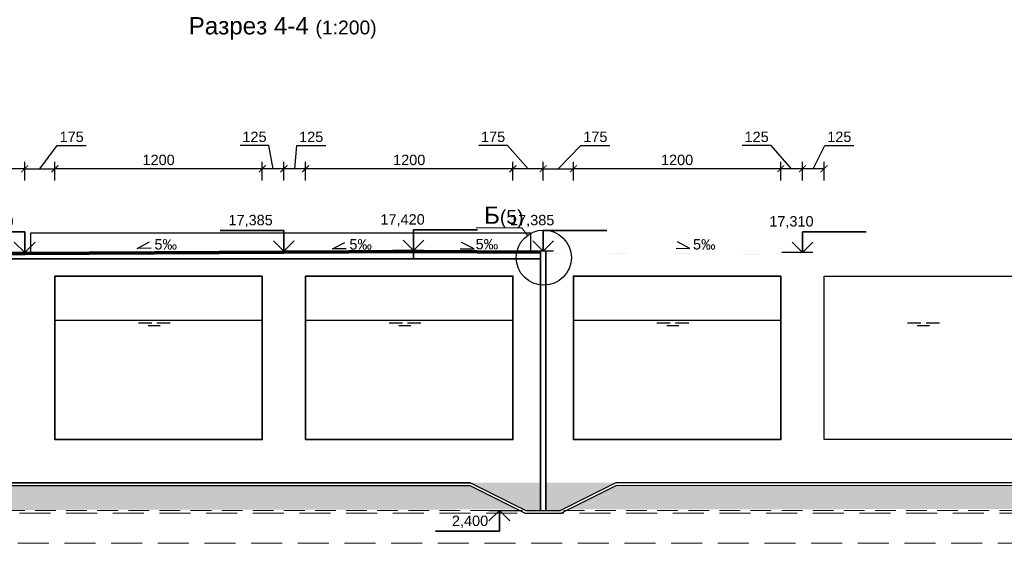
# Model space of a CAD drawing. Header units: millimetres. Extents: x 442308 to 722034, y 240588 to 370364.
# Tile 26 of 27: x 663946 to 692431, y 242334 to 257471. Entities that reach past the tile are written whole.
import ezdxf
from ezdxf import colors
from ezdxf.entities.mleader import LeaderData, LeaderLine
from ezdxf.enums import TextEntityAlignment as Align
from ezdxf.math import Vec2, Vec3

# ---------------------------------------------------------------- set-up
doc = ezdxf.new("R2010")
doc.units = ezdxf.units.MM
doc.header["$LTSCALE"] = 10
doc.linetypes.add('DASHED', pattern=[9, 6, -3])
for name, color, linetype in [('00', 7, 'Continuous'), ('Заливка', 7, 'Continuous'), ('Металл', 1, 'Continuous'), ('Размеры', 7, 'Continuous'), ('Штриховка', 7, 'Continuous')]:
    doc.layers.add(name, color=color, linetype=linetype)
for name, color, linetype, lineweight in [('_0', 7, 'Continuous', 0), ('бетон_35', 2, 'Continuous', 35), ('Вода', 5, 'Continuous', 30), ('выноски(точка)', 7, 'Continuous', 15), ('заглавные надписи', 7, 'Continuous', 30), ('Отдел_Бетон основной', 7, 'Continuous', 35), ('Отдел_Заглавные надписи', 7, 'Continuous', 30)]:
    doc.layers.add(name, color=color, linetype=linetype, lineweight=lineweight)
doc.styles.add('arial', font='arial.ttf')
doc.dimstyles.new('200 БОЛЬШОЙ', dxfattribs={"dimscale": 100, "dimtxt": 2.5, "dimasz": 2.5, "dimexe": 1.25, "dimexo": 0.625, "dimtad": 1, "dimdec": 0, "dimlfac": 2, "dimtxsty": 'arial', "dimblk": 'ARCHTICK', "dimcen": 2.5, "dimadec": 0, "dimazin": 0, "dimtfac": 1, "dimtdec": 0, "dimtmove": 1, "dimatfit": 3, "dimldrblk": 'ARCHTICK', "dimfxl": 1, "dimarcsym": 0})

# ---------------------------------------------------------------- blocks, each defined once
blk = doc.blocks.new('_ArchTick')
at = {"color": 0, "linetype": 'ByBlock', "const_width": 0.15}
blk.add_lwpolyline([(-0.5, -0.5), (0.5, 0.5)], dxfattribs=at)
blk = doc.blocks.new('*D253')
at = {"layer": 'Defpoints', "color": 0, "transparency": 16777216}
for p in [(672215, 253162), (672215, 252727), (678215, 252727)]:
    blk.add_point(p, dxfattribs=at)
at = {"layer": 'Размеры', "color": 0, "lineweight": -2, "transparency": 16777216}
for p, q in [((672215, 252827), (672215, 253362)), ((678215, 252827), (678215, 253362)), ((678215, 253162), (672215, 253162))]:
    blk.add_line(p, q, dxfattribs=at)
at = {"layer": 'Размеры', "color": 0, "lineweight": -2, "transparency": 16777216, "xscale": 200, "yscale": 200, "zscale": 200, "rotation": 180}
blk.add_blockref('_ArchTick', (672215, 253162), dxfattribs=at)
at = {"layer": 'Размеры', "color": 0, "lineweight": -2, "transparency": 16777216, "xscale": 200, "yscale": 200, "zscale": 200}
blk.add_blockref('_ArchTick', (678215, 253162), dxfattribs=at)
at = {"layer": 'Размеры', "color": 0, "transparency": 16777216, "insert": (675215, 253416), "char_height": 300, "attachment_point": 5, "style": 'arial'}
blk.add_mtext('1200', dxfattribs=at)
blk = doc.blocks.new('*D254')
at = {"layer": 'Defpoints', "color": 0, "transparency": 16777216}
for p in [(671590, 253162), (671590, 252722), (672215, 252727)]:
    blk.add_point(p, dxfattribs=at)
at = {"layer": 'Размеры', "color": 0, "lineweight": -2, "transparency": 16777216}
for p, q in [((671903, 253162), (671961, 253830)), ((671961, 253830), (672798, 253830)), ((671590, 252822), (671590, 253362)), ((672215, 252827), (672215, 253362)), ((672215, 253162), (671590, 253162))]:
    blk.add_line(p, q, dxfattribs=at)
at = {"layer": 'Размеры', "color": 0, "lineweight": -2, "transparency": 16777216, "xscale": 200, "yscale": 200, "zscale": 200, "rotation": 180}
blk.add_blockref('_ArchTick', (671590, 253162), dxfattribs=at)
at = {"layer": 'Размеры', "color": 0, "lineweight": -2, "transparency": 16777216, "xscale": 200, "yscale": 200, "zscale": 200}
blk.add_blockref('_ArchTick', (672215, 253162), dxfattribs=at)
at = {"layer": 'Размеры', "color": 0, "transparency": 16777216, "insert": (672379, 254083), "char_height": 300, "attachment_point": 5, "style": 'arial'}
blk.add_mtext('125', dxfattribs=at)
blk = doc.blocks.new('*D255')
at = {"layer": 'Defpoints', "color": 0, "transparency": 16777216}
for p in [(670965, 253162), (670965, 252727), (671590, 252722)]:
    blk.add_point(p, dxfattribs=at)
at = {"layer": 'Размеры', "color": 0, "lineweight": -2, "transparency": 16777216}
for p, q in [((671156, 253830), (670320, 253830)), ((671278, 253162), (671156, 253830)), ((670965, 252827), (670965, 253362)), ((671590, 252822), (671590, 253362)), ((671590, 253162), (670965, 253162))]:
    blk.add_line(p, q, dxfattribs=at)
at = {"layer": 'Размеры', "color": 0, "lineweight": -2, "transparency": 16777216, "xscale": 200, "yscale": 200, "zscale": 200, "rotation": 180}
blk.add_blockref('_ArchTick', (670965, 253162), dxfattribs=at)
at = {"layer": 'Размеры', "color": 0, "lineweight": -2, "transparency": 16777216, "xscale": 200, "yscale": 200, "zscale": 200}
blk.add_blockref('_ArchTick', (671590, 253162), dxfattribs=at)
at = {"layer": 'Размеры', "color": 0, "transparency": 16777216, "insert": (670738, 254083), "char_height": 300, "attachment_point": 5, "style": 'arial'}
blk.add_mtext('125', dxfattribs=at)
blk = doc.blocks.new('*D256')
at = {"layer": 'Defpoints', "color": 0, "transparency": 16777216}
for p in [(664965, 253162), (664965, 252727), (670965, 252727)]:
    blk.add_point(p, dxfattribs=at)
at = {"layer": 'Размеры', "color": 0, "lineweight": -2, "transparency": 16777216}
for p, q in [((664965, 252827), (664965, 253362)), ((670965, 252827), (670965, 253362)), ((670965, 253162), (664965, 253162))]:
    blk.add_line(p, q, dxfattribs=at)
at = {"layer": 'Размеры', "color": 0, "lineweight": -2, "transparency": 16777216, "xscale": 200, "yscale": 200, "zscale": 200, "rotation": 180}
blk.add_blockref('_ArchTick', (664965, 253162), dxfattribs=at)
at = {"layer": 'Размеры', "color": 0, "lineweight": -2, "transparency": 16777216, "xscale": 200, "yscale": 200, "zscale": 200}
blk.add_blockref('_ArchTick', (670965, 253162), dxfattribs=at)
at = {"layer": 'Размеры', "color": 0, "transparency": 16777216, "insert": (667965, 253416), "char_height": 300, "attachment_point": 5, "style": 'arial'}
blk.add_mtext('1200', dxfattribs=at)
blk = doc.blocks.new('*D261')
at = {"layer": 'Defpoints', "color": 0, "transparency": 16777216}
for p in [(678215, 253162), (678215, 252727), (679090, 252722)]:
    blk.add_point(p, dxfattribs=at)
at = {"layer": 'Размеры', "color": 0, "lineweight": -2, "transparency": 16777216}
for p, q in [((678061, 253830), (677225, 253830)), ((678653, 253162), (678061, 253830)), ((678215, 252827), (678215, 253362)), ((679090, 252822), (679090, 253362)), ((679090, 253162), (678215, 253162))]:
    blk.add_line(p, q, dxfattribs=at)
at = {"layer": 'Размеры', "color": 0, "lineweight": -2, "transparency": 16777216, "xscale": 200, "yscale": 200, "zscale": 200, "rotation": 180}
blk.add_blockref('_ArchTick', (678215, 253162), dxfattribs=at)
at = {"layer": 'Размеры', "color": 0, "lineweight": -2, "transparency": 16777216, "xscale": 200, "yscale": 200, "zscale": 200}
blk.add_blockref('_ArchTick', (679090, 253162), dxfattribs=at)
at = {"layer": 'Размеры', "color": 0, "transparency": 16777216, "insert": (677643, 254083), "char_height": 300, "attachment_point": 5, "style": 'arial'}
blk.add_mtext('175', dxfattribs=at)
blk = doc.blocks.new('*D262')
at = {"layer": 'Defpoints', "color": 0, "transparency": 16777216}
for p in [(663215, 253162), (663215, 252727), (664090, 252722)]:
    blk.add_point(p, dxfattribs=at)
at = {"layer": 'Размеры', "color": 0, "lineweight": -2, "transparency": 16777216}
for p, q in [((662956, 253830), (662119, 253830)), ((663653, 253162), (662956, 253830)), ((663215, 252827), (663215, 253362)), ((664090, 252822), (664090, 253362)), ((664090, 253162), (663215, 253162))]:
    blk.add_line(p, q, dxfattribs=at)
at = {"layer": 'Размеры', "color": 0, "lineweight": -2, "transparency": 16777216, "xscale": 200, "yscale": 200, "zscale": 200, "rotation": 180}
blk.add_blockref('_ArchTick', (663215, 253162), dxfattribs=at)
at = {"layer": 'Размеры', "color": 0, "lineweight": -2, "transparency": 16777216, "xscale": 200, "yscale": 200, "zscale": 200}
blk.add_blockref('_ArchTick', (664090, 253162), dxfattribs=at)
at = {"layer": 'Размеры', "color": 0, "transparency": 16777216, "insert": (662538, 254083), "char_height": 300, "attachment_point": 5, "style": 'arial'}
blk.add_mtext('175', dxfattribs=at)
blk = doc.blocks.new('*D263')
at = {"layer": 'Defpoints', "color": 0, "transparency": 16777216}
for p in [(664965, 253162), (664090, 252722), (664965, 252727)]:
    blk.add_point(p, dxfattribs=at)
at = {"layer": 'Размеры', "color": 0, "lineweight": -2, "transparency": 16777216}
for p, q in [((664528, 253162), (665031, 253830)), ((665031, 253830), (665868, 253830)), ((664090, 252822), (664090, 253362)), ((664965, 252827), (664965, 253362)), ((664090, 253162), (664965, 253162))]:
    blk.add_line(p, q, dxfattribs=at)
at = {"layer": 'Размеры', "color": 0, "lineweight": -2, "transparency": 16777216, "xscale": 200, "yscale": 200, "zscale": 200, "rotation": 180}
blk.add_blockref('_ArchTick', (664090, 253162), dxfattribs=at)
at = {"layer": 'Размеры', "color": 0, "lineweight": -2, "transparency": 16777216, "xscale": 200, "yscale": 200, "zscale": 200}
blk.add_blockref('_ArchTick', (664965, 253162), dxfattribs=at)
at = {"layer": 'Размеры', "color": 0, "transparency": 16777216, "insert": (665449, 254083), "char_height": 300, "attachment_point": 5, "style": 'arial'}
blk.add_mtext('175', dxfattribs=at)
blk = doc.blocks.new('_None')
blk = doc.blocks.new('*U239')
at = {"color": 7, "lineweight": 25, "ltscale": 100}
blk.add_line((-9, 0), (0, 0), dxfattribs=at)
at = {"layer": '00', "color": 7, "lineweight": 35, "ltscale": 100}
for p, q in [((-6, 6), (-24.46, 6)), ((-6, 0), (-6, 6)), ((-9, 3), (-6, 0)), ((-6, 0), (-3, 3))]:
    blk.add_line(p, q, dxfattribs=at)
at = {"ltscale": 100, "style": 'arial', "flags": 8}
for tag, p in [('OTMETKA', (-9.23, 9)), ('OTMETKA_2', (-9.23, 3))]:
    blk.add_attdef(tag, text='', height=3, dxfattribs=at).set_placement(p, align=Align.MIDDLE_RIGHT)
blk = doc.blocks.new('*U240')
at = {"color": 7, "lineweight": 25, "ltscale": 100}
blk.add_line((-9, 0), (0, 0), dxfattribs=at)
at = {"layer": '00', "color": 7, "lineweight": 35, "ltscale": 100}
for p, q in [((-6, 6), (-24.46, 6)), ((-6, 0), (-6, 6)), ((-9, 3), (-6, 0)), ((-6, 0), (-3, 3))]:
    blk.add_line(p, q, dxfattribs=at)
at = {"ltscale": 100, "style": 'arial', "flags": 8}
for tag, p in [('OTMETKA', (-9.23, 9)), ('OTMETKA_2', (-9.23, 3))]:
    blk.add_attdef(tag, text='', height=3, dxfattribs=at).set_placement(p, align=Align.MIDDLE_RIGHT)
blk = doc.blocks.new('*U241')
at = {"color": 7, "lineweight": 25, "ltscale": 100}
blk.add_line((-9, 0), (0, 0), dxfattribs=at)
at = {"layer": '00', "color": 7, "lineweight": 35, "ltscale": 100}
for p, q in [((-6, 6), (-24.46, 6)), ((-6, 0), (-6, 6)), ((-9, 3), (-6, 0)), ((-6, 0), (-3, 3))]:
    blk.add_line(p, q, dxfattribs=at)
at = {"ltscale": 100, "style": 'arial', "flags": 8}
for tag, p in [('OTMETKA', (-9.23, 9)), ('OTMETKA_2', (-9.23, 3))]:
    blk.add_attdef(tag, text='', height=3, dxfattribs=at).set_placement(p, align=Align.MIDDLE_RIGHT)
blk = doc.blocks.new('*D247')
at = {"layer": 'Defpoints', "color": 0, "transparency": 16777216}
for p in [(686590, 253162), (686590, 252722), (687215, 252727)]:
    blk.add_point(p, dxfattribs=at)
at = {"layer": 'Размеры', "color": 0, "lineweight": -2, "transparency": 16777216}
for p, q in [((686903, 253162), (687240, 253830)), ((687240, 253830), (688077, 253830)), ((686590, 252822), (686590, 253362)), ((687215, 252827), (687215, 253362)), ((687215, 253162), (686590, 253162))]:
    blk.add_line(p, q, dxfattribs=at)
at = {"layer": 'Размеры', "color": 0, "lineweight": -2, "transparency": 16777216, "xscale": 200, "yscale": 200, "zscale": 200, "rotation": 180}
blk.add_blockref('_ArchTick', (686590, 253162), dxfattribs=at)
at = {"layer": 'Размеры', "color": 0, "lineweight": -2, "transparency": 16777216, "xscale": 200, "yscale": 200, "zscale": 200}
blk.add_blockref('_ArchTick', (687215, 253162), dxfattribs=at)
at = {"layer": 'Размеры', "color": 0, "transparency": 16777216, "insert": (687658, 254083), "char_height": 300, "attachment_point": 5, "style": 'arial'}
blk.add_mtext('125', dxfattribs=at)
blk = doc.blocks.new('*D248')
at = {"layer": 'Defpoints', "color": 0, "transparency": 16777216}
for p in [(685965, 253162), (685965, 252727), (686590, 252722)]:
    blk.add_point(p, dxfattribs=at)
at = {"layer": 'Размеры', "color": 0, "lineweight": -2, "transparency": 16777216}
for p, q in [((685685, 253830), (684848, 253830)), ((686278, 253162), (685685, 253830)), ((685965, 252827), (685965, 253362)), ((686590, 252822), (686590, 253362)), ((686590, 253162), (685965, 253162))]:
    blk.add_line(p, q, dxfattribs=at)
at = {"layer": 'Размеры', "color": 0, "lineweight": -2, "transparency": 16777216, "xscale": 200, "yscale": 200, "zscale": 200, "rotation": 180}
blk.add_blockref('_ArchTick', (685965, 253162), dxfattribs=at)
at = {"layer": 'Размеры', "color": 0, "lineweight": -2, "transparency": 16777216, "xscale": 200, "yscale": 200, "zscale": 200}
blk.add_blockref('_ArchTick', (686590, 253162), dxfattribs=at)
at = {"layer": 'Размеры', "color": 0, "transparency": 16777216, "insert": (685266, 254083), "char_height": 300, "attachment_point": 5, "style": 'arial'}
blk.add_mtext('125', dxfattribs=at)
blk = doc.blocks.new('*D249')
at = {"layer": 'Defpoints', "color": 0, "transparency": 16777216}
for p in [(679965, 253162), (679965, 252727), (685965, 252727)]:
    blk.add_point(p, dxfattribs=at)
at = {"layer": 'Размеры', "color": 0, "lineweight": -2, "transparency": 16777216}
for p, q in [((679965, 252827), (679965, 253362)), ((685965, 252827), (685965, 253362)), ((685965, 253162), (679965, 253162))]:
    blk.add_line(p, q, dxfattribs=at)
at = {"layer": 'Размеры', "color": 0, "lineweight": -2, "transparency": 16777216, "xscale": 200, "yscale": 200, "zscale": 200, "rotation": 180}
blk.add_blockref('_ArchTick', (679965, 253162), dxfattribs=at)
at = {"layer": 'Размеры', "color": 0, "lineweight": -2, "transparency": 16777216, "xscale": 200, "yscale": 200, "zscale": 200}
blk.add_blockref('_ArchTick', (685965, 253162), dxfattribs=at)
at = {"layer": 'Размеры', "color": 0, "transparency": 16777216, "insert": (682965, 253416), "char_height": 300, "attachment_point": 5, "style": 'arial'}
blk.add_mtext('1200', dxfattribs=at)
blk = doc.blocks.new('*D250')
at = {"layer": 'Defpoints', "color": 0, "transparency": 16777216}
for p in [(679965, 253162), (679090, 252722), (679965, 252727)]:
    blk.add_point(p, dxfattribs=at)
at = {"layer": 'Размеры', "color": 0, "lineweight": -2, "transparency": 16777216}
for p, q in [((679528, 253162), (680182, 253830)), ((680182, 253830), (681019, 253830)), ((679090, 252822), (679090, 253362)), ((679965, 252827), (679965, 253362)), ((679090, 253162), (679965, 253162))]:
    blk.add_line(p, q, dxfattribs=at)
at = {"layer": 'Размеры', "color": 0, "lineweight": -2, "transparency": 16777216, "xscale": 200, "yscale": 200, "zscale": 200, "rotation": 180}
blk.add_blockref('_ArchTick', (679090, 253162), dxfattribs=at)
at = {"layer": 'Размеры', "color": 0, "lineweight": -2, "transparency": 16777216, "xscale": 200, "yscale": 200, "zscale": 200}
blk.add_blockref('_ArchTick', (679965, 253162), dxfattribs=at)
at = {"layer": 'Размеры', "color": 0, "transparency": 16777216, "insert": (680601, 254083), "char_height": 300, "attachment_point": 5, "style": 'arial'}
blk.add_mtext('175', dxfattribs=at)
blk = doc.blocks.new('*U234')
at = {"color": 7, "lineweight": 25, "ltscale": 100}
blk.add_line((-9, 0), (0, 0), dxfattribs=at)
at = {"layer": '00', "color": 7, "lineweight": 35, "ltscale": 100}
for p, q in [((-6, 6), (-24.46, 6)), ((-6, 0), (-6, 6)), ((-9, 3), (-6, 0)), ((-6, 0), (-3, 3))]:
    blk.add_line(p, q, dxfattribs=at)
at = {"ltscale": 100, "style": 'arial', "flags": 8}
for tag, p in [('OTMETKA', (-9.23, 9)), ('OTMETKA_2', (-9.23, 3))]:
    blk.add_attdef(tag, text='', height=3, dxfattribs=at).set_placement(p, align=Align.MIDDLE_RIGHT)
blk = doc.blocks.new('*U235')
at = {"color": 7, "lineweight": 25, "ltscale": 100}
blk.add_line((-9, 0), (0, 0), dxfattribs=at)
at = {"layer": '00', "color": 7, "lineweight": 35, "ltscale": 100}
for p, q in [((-6, 6), (-24.46, 6)), ((-6, 0), (-6, 6)), ((-9, 3), (-6, 0)), ((-6, 0), (-3, 3))]:
    blk.add_line(p, q, dxfattribs=at)
at = {"ltscale": 100, "style": 'arial', "flags": 8}
for tag, p in [('OTMETKA', (-9.23, 9)), ('OTMETKA_2', (-9.23, 3))]:
    blk.add_attdef(tag, text='', height=3, dxfattribs=at).set_placement(p, align=Align.MIDDLE_RIGHT)
blk = doc.blocks.new('*U230')
at = {"color": 7, "lineweight": 25, "ltscale": 100}
blk.add_line((-9, 0), (0, 0), dxfattribs=at)
at = {"layer": '00', "color": 7, "lineweight": 35, "ltscale": 100}
for p, q in [((-9, -3), (-6, 0)), ((-6, 0), (-6, -6)), ((-6, 0), (-3, -3)), ((-6, -6), (-24.46, -6))]:
    blk.add_line(p, q, dxfattribs=at)
at = {"ltscale": 100, "style": 'arial', "flags": 8}
for tag, p in [('OTMETKA', (-9.23, -3)), ('OTMETKA_2', (-9.23, -9))]:
    blk.add_attdef(tag, text='', height=3, dxfattribs=at).set_placement(p, align=Align.MIDDLE_RIGHT)

msp = doc.modelspace()

# ---------------------------------------------------------------- hatches: boundary and pattern name
at = {"layer": 'Штриховка'}
for points in [[(664090.4971775, 250686.7563511), (656590.4984275, 250649.2563573), (656590.4984275, 250646.7563573), (664090.4984275, 250684.2563573)], [(671590.4984275, 250724.2563573), (664090.4996775, 250686.7563636), (664090.4984275, 250684.2563573), (671590.4984275, 250721.7563573)], [(675340.4984275, 250743.0063573), (671590.4984275, 250724.2563573), (671590.4984275, 250721.7563573), (675340.4984275, 250740.5063573)], [(679015.4984275, 250722.1313573), (679015.4984275, 250724.6313573), (675340.4984275, 250743.0063573), (675340.4984275, 250740.5063573)], [(679165.4984275, 250723.8813573), (679165.4984275, 250721.3813573), (686540.4984275, 250684.5063573), (686540.4984275, 250687.0063573)]]:
    msp.add_hatch(color=256, dxfattribs=at).paths.add_polyline_path(points)
at = {"layer": 'Штриховка', "lineweight": 15}
h = msp.add_hatch(dxfattribs=at)
h.set_pattern_fill('GOST_GLASS', color=256, scale=40)
h.set_pattern_definition([(45, (613263, 82833.46), (339.41125, 0), [200, -280]), (45, (613347.86, 82833.46), (339.41125, 0), [80, -400]), (45, (613263, 82918.3), (339.41125, 0), [80, -400])])
h.paths.add_polyline_path([(645090.4984275, 243284.2563573), (643277.9984275, 244009.2563573), (704352.9993219, 244009.2563573), (703340.4985035, 243334.2563573)])

# ---------------------------------------------------------------- linework, layer by layer
at = {"linetype": 'DASHED', "lineweight": 15, "ltscale": 15}
msp.add_line((649090.4984275, 243209.2563573), (701590.4984275, 243209.2563573), dxfattribs=at)
at = {"ltscale": 5}
for points in [[(667746.5470862, 250862.7399235), (667343.1589585, 250855.3318034), (667703.1472813, 251044.5789701)], [(673394.405926, 250851.4517631), (672991.0177983, 250844.0436429), (673351.0061212, 251033.2908097)], [(676688.1331847, 250851.4517631), (677091.5213124, 250844.0436429), (676731.5329895, 251033.2908097)], [(682934.4497688, 250862.7399235), (683337.8378965, 250855.3318034), (682977.8495736, 251044.5789701)]]:
    msp.add_lwpolyline(points, dxfattribs=at)
msp.add_circle((679109.4981324, 250592.5648816), 796.6388801)
at = {"layer": 'бетон_35'}
for p, q in [((649090.4984275, 250666.7563573), (664090.4984275, 250741.7563573)), ((649090.4984275, 250641.7563573), (664090.4984275, 250716.7563573)), ((649090.4984275, 250611.7563573), (664090.4984275, 250686.7563573)), ((649090.4984275, 250609.2563573), (664090.4984275, 250684.2563573)), ((664090.4984275, 250741.7563573), (675340.4984275, 250798.0063573)), ((664090.4984275, 250716.7563573), (675340.4984275, 250773.0063573)), ((664090.4984275, 250686.7563573), (675340.4984275, 250743.0063573)), ((664090.4984275, 250684.2563573), (675340.4984275, 250740.5063573)), ((675340.4984275, 250798.0063573), (675340.4984275, 250559.2563573)), ((679015.4984275, 250779.2563573), (675340.4984275, 250798.0063573)), ((679015.4984275, 250754.6313573), (675340.4984275, 250773.0063573)), ((679015.4984275, 250724.6313573), (675340.4984275, 250743.0063573)), ((679015.4984275, 250722.1313573), (675340.4984275, 250740.5063573)), ((679015.4984275, 250559.2563573), (679015.4984275, 250779.5063573)), ((679165.4984275, 250559.2563573), (679165.4984275, 250779.0063573))]:
    msp.add_line(p, q, dxfattribs=at)
at = {"layer": 'Вода', "color": 5, "lineweight": 25, "ltscale": 80}
for p, q in [((664965.4984275, 248784.2563573), (670965.4984275, 248784.2563573)), ((667768.6678596, 248702.3619847), (667381.3435516, 248702.3619847)), ((668303.1582121, 248702.3619847), (667915.8339041, 248702.3619847)), ((672215.4984275, 248784.2563573), (678215.4984275, 248784.2563573)), ((675018.6678596, 248702.3619847), (674631.3435516, 248702.3619847)), ((675553.1582121, 248702.3619847), (675165.8339041, 248702.3619847)), ((679965.4984275, 248784.2563573), (685965.4984275, 248784.2563573)), ((682768.6678596, 248702.3619847), (682381.3435516, 248702.3619847)), ((683303.1582121, 248702.3619847), (682915.8339041, 248702.3619847)), ((690018.6678596, 248702.3619847), (689631.3435516, 248702.3619847)), ((690553.1582121, 248702.3619847), (690165.8339041, 248702.3619847)), ((668013.9585996, 248624.5167235), (667664.8948323, 248624.5167235)), ((675263.9585996, 248624.5167235), (674914.8948323, 248624.5167235)), ((683013.9585996, 248624.5167235), (682664.8948323, 248624.5167235)), ((690263.9585996, 248624.5167235), (689914.8948323, 248624.5167235))]:
    msp.add_line(p, q, dxfattribs=at)
at = {"layer": 'Металл'}
msp.add_lwpolyline([(678736.8012912, 250779.2563573), (678736.8012912, 251296.3766793), (664255.6015267, 251296.3766793), (664255.6015267, 250746.3766793)], dxfattribs=at)
at = {"layer": 'Отдел_Бетон основной'}
for p, q in [((664090.4984275, 250559.2563573), (649090.4984275, 250559.2563573)), ((679015.4984275, 250559.2563573), (664090.4984275, 250559.2563573)), ((679015.4984275, 250559.2563573), (679015.4984275, 250059.2563573)), ((679165.4984275, 250559.2563573), (679165.4984275, 250059.2563573))]:
    msp.add_line(p, q, dxfattribs=at)
for points in [[(670965.4984275, 250059.2563573), (664965.4984275, 250059.2563573), (664965.4984275, 245334.2563573), (670965.4984275, 245334.2563573)], [(672215.4984275, 250059.2563573), (672215.4984275, 245334.2563573), (678215.4984275, 245334.2563573), (678215.4984275, 250059.2563573)], [(685965.4984275, 250059.2563573), (685965.4984275, 245334.2563573), (679965.4984275, 245334.2563573), (679965.4984275, 250059.2563573)]]:
    msp.add_lwpolyline(points, close=True, dxfattribs=at)
at = {"layer": 'Отдел_Бетон основной', "lineweight": 30}
msp.add_lwpolyline([(690535.1299526, 250059.2563573), (693215.4984275, 250059.2563573), (693215.4984275, 245334.2563573), (687215.4984275, 245334.2563573), (687215.4984275, 250059.2563573), (690535.1299526, 250059.2563573)], dxfattribs=at)

# ---------------------------------------------------------------- block references
at = {"layer": '00'}
ref = msp.add_blockref('*U240', (672190.4984275, 250779.2563573), dxfattribs=dict(at, xscale=100, yscale=100, zscale=100))
ref.add_attrib('OTMETKA', '17,385', dxfattribs={"layer": '0', "ltscale": 100, "height": 300, "style": 'arial'}).set_placement((671267.2398569, 251679.2563573), align=Align.MIDDLE_RIGHT)
ref = msp.add_blockref('*U241', (674740.4984275, 250798.0063573), dxfattribs=dict(at, xscale=-100, yscale=100, zscale=100))
ref.add_attrib('OTMETKA', '17,420', dxfattribs={"layer": '0', "ltscale": 100, "height": 300, "style": 'arial'}).set_placement((675663.7569981, 251698.0063573), align=Align.MIDDLE_RIGHT)
ref = msp.add_blockref('*U234', (678490.4984275, 250779.2563573), dxfattribs=dict(at, xscale=-100, yscale=100, zscale=100))
ref.add_attrib('OTMETKA', '17,385', dxfattribs={"layer": '0', "ltscale": 100, "height": 300, "style": 'arial'}).set_placement((679413.7569981, 251679.2563573), align=Align.MIDDLE_RIGHT)
ref = msp.add_blockref('*U239', (664690.4984275, 250741.7563573), dxfattribs=dict(at, xscale=100, yscale=100, zscale=100))
ref.add_attrib('OTMETKA', '17,310', dxfattribs={"layer": '0', "ltscale": 100, "height": 300, "style": 'arial'}).set_placement((663767.2398569, 251641.7563573), align=Align.MIDDLE_RIGHT)
ref = msp.add_blockref('*U235', (685990.4984275, 250741.7563573), dxfattribs=dict(at, xscale=-100, yscale=100, zscale=100))
ref.add_attrib('OTMETKA', '17,310', dxfattribs={"layer": '0', "ltscale": 100, "height": 300, "style": 'arial'}).set_placement((686913.7569981, 251641.7563573), align=Align.MIDDLE_RIGHT)
ref = msp.add_blockref('*U230', (678422.7933271, 243284.2563573), dxfattribs=dict(at, xscale=100, yscale=100, zscale=100))
ref.add_attrib('OTMETKA', '2,400', dxfattribs={"layer": '0', "ltscale": 100, "height": 300, "style": 'arial'}).set_placement((677499.5347564, 242984.2563573), align=Align.MIDDLE_RIGHT)

# ---------------------------------------------------------------- texts
at = {"layer": 'заглавные надписи', "char_height": 300, "width": 2028.630734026, "attachment_point": 5, "rotation": 359.6731603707, "style": 'arial'}
for insert in [(668170.5646248, 250973.5643551), (673810.6003201, 250973.5643551), (677462.3487143, 250979.613683), (683750.5817328, 250973.5643551)]:
    msp.add_mtext('5‰', dxfattribs=dict(at, insert=insert))
at = {"layer": 'Отдел_Заглавные надписи', "insert": (671554.639753, 257220.9728306), "char_height": 500, "width": 34263.159134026, "attachment_point": 5, "style": 'arial'}
msp.add_mtext('\\pxqc;Разрез 4-4 {\\H0.8x;(1:200)}', dxfattribs=at)

# ---------------------------------------------------------------- dimensions: what is measured, and where the dimension line sits
at = {"layer": 'Размеры'}
for base, p1, p2, picture, middle in [((663215.4984275, 253162.3503923), (664090.4984275, 252722.3503923), (663215.4984275, 252726.6007314), '*D262', (662856.2019047, 253829.9485758)), ((670965.4984275, 253162.3503923), (671590.4984275, 252722.3503923), (670965.4984275, 252726.6007314), '*D255', (671056.4764169, 253829.9485758)), ((671590.4984275, 253162.3503923), (672215.4984275, 252726.6007314), (671590.4984275, 252722.3503923), '*D254', (672060.9315137, 253829.9485758)), ((678215.4984275, 253162.3503923), (679090.4984275, 252722.3503923), (678215.4984275, 252726.6007314), '*D261', (677961.4220081, 253829.9485758)), ((685965.4984275, 253162.3503923), (686590.4984275, 252722.3503923), (685965.4984275, 252726.6007314), '*D248', (685584.6154345, 253829.9485758)), ((686590.4984275, 253162.3503923), (687215.4984275, 252726.6007314), (686590.4984275, 252722.3503923), '*D247', (687339.8643174, 253829.9485758))]:
    dim = msp.add_linear_dim(base=base, p1=p1, p2=p2, angle=180, dimstyle='200 БОЛЬШОЙ', override={"dimtxt": 3, "dimasz": 2, "dimexe": 2, "dimexo": 1, "dimgap": 1, "dimlfac": 0.2}, dxfattribs=at)
    dim.commit()
    dim.dimension.update_dxf_attribs({"geometry": picture, "text_midpoint": middle, "dimtype": 160})
for base, p1, p2, picture, middle in [((664965.4984275, 253162.3503923), (664090.4984275, 252722.3503923), (664965.4984275, 252726.6007314), '*D263', (665131.0364459, 253829.9485758)), ((679965.4984275, 253162.3503923), (679090.4984275, 252722.3503923), (679965.4984275, 252726.6007314), '*D250', (680282.2482273, 253829.9485758))]:
    dim = msp.add_linear_dim(base=base, p1=p1, p2=p2, dimstyle='200 БОЛЬШОЙ', override={"dimtxt": 3, "dimasz": 2, "dimexe": 2, "dimexo": 1, "dimgap": 1, "dimlfac": 0.2}, dxfattribs=at)
    dim.commit()
    dim.dimension.update_dxf_attribs({"geometry": picture, "text_midpoint": middle, "dimtype": 160})
for base, p1, p2, picture, middle in [((664965.4984275, 253162.3503923), (670965.4984275, 252726.6007314), (664965.4984275, 252726.6007314), '*D256', (667965.4984275, 253415.5222886)), ((672215.4984275, 253162.3503923), (678215.4984275, 252726.6007314), (672215.4984275, 252726.6007314), '*D253', (675215.4984275, 253415.5222886)), ((679965.4984275, 253162.3503923), (685965.4984275, 252726.6007314), (679965.4984275, 252726.6007314), '*D249', (682965.4984275, 253415.5222886))]:
    dim = msp.add_linear_dim(base=base, p1=p1, p2=p2, angle=180, dimstyle='200 БОЛЬШОЙ', override={"dimtxt": 3, "dimasz": 2, "dimexe": 2, "dimexo": 1, "dimgap": 1, "dimlfac": 0.2}, dxfattribs=at)
    dim.commit()
    dim.dimension.update_dxf_attribs({"geometry": picture, "text_midpoint": middle})

# ---------------------------------------------------------------- leaders
at = {"layer": 'выноски(точка)'}
ml = msp.add_multileader_mtext('Standard', dxfattribs=at)
ml.set_content('Б{\\H0.8x;(5)}', color=256, style='arial')
ml.set_leader_properties(color=256, linetype='ByLayer', lineweight=-1)
ml.set_arrow_properties(name='NONE')
ml.build(insert=Vec2(0, 0))
ml.multileader.update_dxf_attribs({"text_left_attachment_type": 6, "text_right_attachment_type": 6, "arrow_head_size": 150})
ctx = ml.context
ctx.base_point, ctx.char_height, ctx.arrow_head_size, ctx.plane_origin = Vec3(677378.0726715, 251453.1541025), 500, 150, Vec3(680073.8370811, 248278.8574573)
ctx.left_attachment, ctx.right_attachment = 6, 6
notes = []
notes.append((ctx, [(1, (1, 1, 0), (678473.8553724, 251453.1541025), (-1, 0), 27.5944335, [(0, [(678638.7013005, 251235.2030756)], 0, [])])]))
ctx.mtext.insert, ctx.mtext.width, ctx.mtext.flow_direction = Vec3(677380.0726715, 252070.7530111), 5753.575685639, 5
for ctx, leaders in notes:
    for number, flags, end, landing, length, lines in leaders:
        leader = LeaderData()
        leader.index, (leader.has_last_leader_line, leader.has_dogleg_vector, leader.attachment_direction) = number, flags
        leader.last_leader_point, leader.dogleg_vector, leader.dogleg_length = Vec3(end), Vec3(landing), length
        for number, points, colour, breaks in lines:
            line = LeaderLine()
            line.index, line.vertices, line.color, line.breaks = number, Vec3.list(points), colors.encode_raw_color(colour), breaks
            leader.lines.append(line)
        ctx.leaders.append(leader)

# ---------------------------------------------------------------- next in the draw order: wipeouts: each hides what was drawn before it
at = {"color": 2}
msp.add_wipeout([(678572.7933294, 243209.2563573), (676972.7933043, 244009.2563573), (676972.7933043, 244084.2563573), (681190.4984527, 244084.2563573), (681208.2035507, 244009.2563573), (679608.2035256, 243209.2563573)], dxfattribs=at).dxf.layer = '_0'

# ---------------------------------------------------------------- next in the draw order: hatches: boundary and pattern name
at = {"layer": 'Заливка', "lineweight": 30}
h = msp.add_hatch(color=253, dxfattribs=at)
h.dxf.hatch_style = 1
h.paths.add_polyline_path([(679015.4984275, 243284.2563573), (678590.4984275, 243284.2563573), (676990.4984023, 244084.2563573), (679015.4984275, 244084.2563573), (679015.4984275, 243284.2563573)])
h.paths.add_polyline_path([(679165.4984275, 243284.2563573), (679590.4984275, 243284.2563573), (681190.4984527, 244084.2563573), (679165.4984275, 244084.2563573), (679165.4984275, 243284.2563573)])

# ---------------------------------------------------------------- next in the draw order: linework, layer by layer
at = {"linetype": 'DASHED', "lineweight": 15, "ltscale": 10}
msp.add_line((649090.4984275, 243284.2563573), (701590.4984275, 243284.2563573), dxfattribs=at)
at = {"linetype": 'DASHED', "lineweight": 15, "ltscale": 15}
msp.add_lwpolyline([(627840.5024439, 249516.2408478), (635340.4984275, 246584.2563573), (636840.4984275, 246584.2563573), (647465.4380457, 242334.2805101), (649040.4984275, 242334.2805101), (701811.8926924, 242334.2805101), (703246.4581189, 243271.5628183), (708215.5024439, 246584.2563573), (709715.5024439, 246584.2563573), (717215.5024439, 249516.2408478), (718565.5024439, 249516.2408478)], dxfattribs=at)
at = {"layer": 'Отдел_Бетон основной'}
for p, q in [((679015.4984275, 250059.2563573), (679015.4984275, 243284.2563573)), ((679165.4984275, 250059.2563573), (679165.4984275, 243284.2563573)), ((676990.4984023, 244084.2563573), (649090.4984275, 244084.2563573))]:
    msp.add_line(p, q, dxfattribs=at)
at = {"layer": 'Отдел_Бетон основной', "lineweight": 30}
for p, q in [((649090.4984275, 244009.2563573), (676972.7933043, 244009.2563573)), ((676972.7933043, 244009.2563573), (678572.7933294, 243209.2563573)), ((676990.4984023, 244084.2563573), (678590.4984275, 243284.2563573)), ((681190.4984527, 244084.2563573), (679590.4984275, 243284.2563573)), ((681208.2035507, 244009.2563573), (679608.2035256, 243209.2563573)), ((701590.4984275, 244084.2563573), (681190.4984527, 244084.2563573)), ((678590.4984275, 243284.2563573), (679590.4984275, 243284.2563573)), ((678572.7933294, 243209.2563573), (679608.2035256, 243209.2563573))]:
    msp.add_line(p, q, dxfattribs=at)
at = {"layer": 'Отдел_Бетон основной', "lineweight": 15}
msp.add_line((681208.2035507, 244009.2563573), (701590.4984275, 244009.2563576), dxfattribs=at)

doc.saveas('drawing.dxf')
